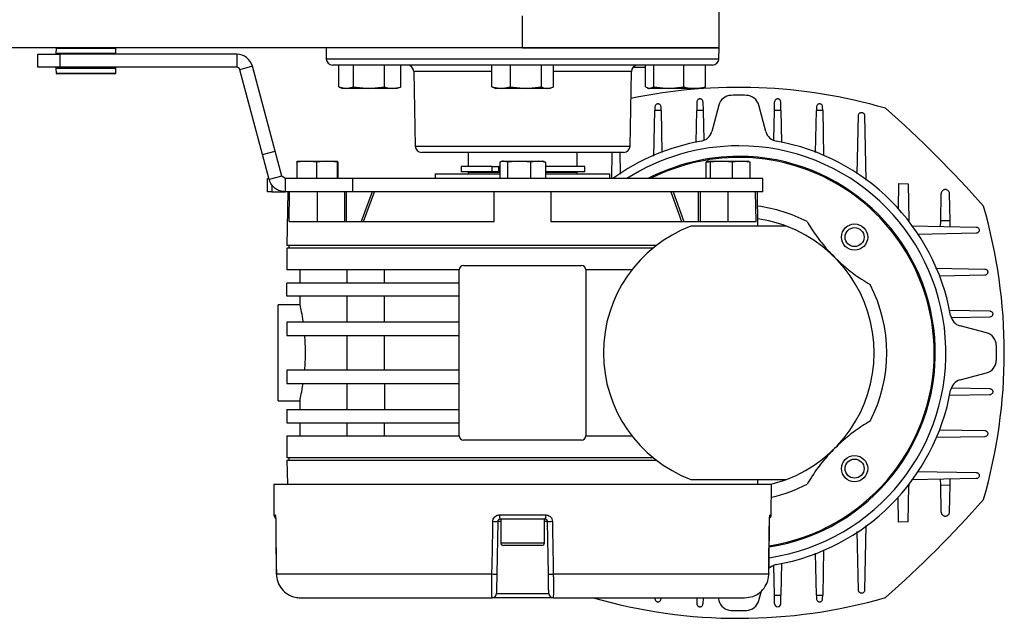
# Model space of a CAD drawing. Header units: millimetres. Extents: x 0 to 420, y 0 to 297.
# Tile 7 of 26: x 192 to 224, y 72 to 91. Entities that reach past the tile are written whole.
import ezdxf

# ---------------------------------------------------------------- set-up
doc = ezdxf.new("R2010")
doc.units = ezdxf.units.MM

msp = doc.modelspace()

# ---------------------------------------------------------------- linework, layer by layer
at = {"color": 7, "linetype": 'Continuous', "lineweight": 25}
for p, q in [((214.6573, 90.1941), (214.6573, 92.3375)), ((208.2269, 90.1941), (208.2269, 91.2358)), ((208.2269, 90.1941), (171.788, 90.1941)), ((192.3653, 89.551), (192.3653, 89.9797)), ((192.3653, 89.9797), (193.0798, 89.9797)), ((192.9606, 90.167), (192.9527, 90.017)), ((192.9527, 90.017), (194.9216, 90.017)), ((194.9137, 90.167), (192.9606, 90.167)), ((194.893, 89.9869), (192.9813, 89.9869)), ((193.0655, 89.9869), (193.0655, 89.9797)), ((193.0798, 89.9797), (193.0798, 89.551)), ((198.8723, 89.9797), (193.0798, 89.9797)), ((194.8088, 89.9797), (194.8088, 89.9869)), ((194.9216, 90.017), (194.9137, 90.167)), ((198.8723, 89.9797), (198.8723, 89.551)), ((201.7965, 90.1941), (201.8028, 89.8331)), ((208.2269, 90.1941), (214.6573, 90.1941)), ((214.6573, 90.1941), (208.2269, 90.1941)), ((214.651, 89.8331), (214.6573, 90.1941)), ((199.388, 89.584), (198.974, 89.473)), ((200.1319, 86.8077), (199.388, 89.584)), ((201.8028, 89.8331), (214.651, 89.8331)), ((208.2269, 89.6225), (202.0171, 89.6225)), ((202.2106, 88.9099), (202.2106, 89.6225)), ((202.69, 88.9099), (202.69, 89.6225)), ((203.7049, 88.9099), (203.7049, 89.6225)), ((204.2404, 88.9099), (204.2404, 89.6225)), ((207.2197, 88.9099), (207.2197, 89.6225)), ((207.835, 88.9099), (207.835, 89.6225)), ((214.4367, 89.6225), (208.2269, 89.6225)), ((208.8422, 88.9099), (208.8422, 89.6225)), ((209.2341, 88.9099), (209.2341, 89.6225)), ((212.2452, 88.9099), (212.2452, 89.6225)), ((212.5168, 88.9099), (212.5168, 89.6225)), ((213.4999, 88.9099), (213.4999, 89.6225)), ((214.2115, 88.9099), (214.2115, 89.6225)), ((193.0798, 89.551), (192.3653, 89.551)), ((192.9527, 89.5138), (192.9606, 89.3638)), ((194.7698, 89.5138), (192.9527, 89.5138)), ((192.9606, 89.3638), (194.7631, 89.3638)), ((192.9813, 89.5439), (194.7456, 89.5439)), ((194.8852, 89.3367), (192.9891, 89.3367)), ((193.0655, 89.551), (193.0655, 89.5439)), ((198.8723, 89.551), (193.0798, 89.551)), ((194.7456, 89.5439), (194.893, 89.5439)), ((194.7631, 89.3638), (194.9137, 89.3638)), ((194.9216, 89.5138), (194.7698, 89.5138)), ((194.8088, 89.5439), (194.8088, 89.551)), ((194.9137, 89.3638), (194.9216, 89.5138)), ((199.7179, 86.6967), (198.974, 89.473)), ((204.6681, 89.4119), (204.7107, 86.9751)), ((207.2197, 89.4119), (204.6681, 89.4119)), ((211.7857, 89.4119), (209.2341, 89.4119)), ((211.7432, 86.9751), (211.7857, 89.4119)), ((202.2106, 88.9099), (202.4503, 88.8604)), ((202.2269, 88.9038), (202.3461, 88.8604)), ((202.4503, 88.8604), (202.3461, 88.8604)), ((202.4503, 88.8604), (202.69, 88.9099)), ((203.1975, 88.8604), (202.4503, 88.8604)), ((202.69, 88.9099), (203.1975, 88.8604)), ((203.1975, 88.8604), (203.7049, 88.9099)), ((203.9727, 88.8604), (203.1975, 88.8604)), ((204.1049, 88.8604), (203.9727, 88.8604)), ((204.1049, 88.8604), (204.2241, 88.9038)), ((204.2404, 88.9099), (204.2232, 88.9063)), ((207.2197, 88.9099), (207.5274, 88.8604)), ((207.2737, 88.8873), (207.3476, 88.8604)), ((207.5274, 88.8604), (207.3476, 88.8604)), ((207.5274, 88.8604), (207.835, 88.9099)), ((208.3386, 88.8604), (207.5274, 88.8604)), ((207.835, 88.9099), (208.3386, 88.8604)), ((208.3386, 88.8604), (208.8422, 88.9099)), ((209.0382, 88.8604), (208.3386, 88.8604)), ((209.1063, 88.8604), (209.0382, 88.8604)), ((209.1063, 88.8604), (209.1802, 88.8873)), ((212.2452, 88.9099), (212.381, 88.8604)), ((212.312, 88.8738), (212.349, 88.8604)), ((212.381, 88.8604), (212.349, 88.8604)), ((212.381, 88.8604), (212.5168, 88.9099)), ((213.0083, 88.8604), (212.381, 88.8604)), ((212.5168, 88.9099), (213.0083, 88.8604)), ((213.0083, 88.8604), (213.4999, 88.9099)), ((213.8557, 88.8604), (213.0083, 88.8604)), ((214.1077, 88.8604), (213.8557, 88.8604)), ((214.1077, 88.8604), (214.1447, 88.8738)), ((214.2115, 88.9099), (214.1409, 88.8842)), ((213.9286, 88.4182), (213.923, 88.1364)), ((214.1286, 88.4182), (214.1341, 88.1364)), ((214.6479, 88.3152), (214.4153, 87.4471)), ((216.1855, 87.4471), (215.9528, 88.3152)), ((216.4666, 88.1364), (216.4721, 88.4182)), ((216.6777, 88.1364), (216.6722, 88.4182)), ((212.5252, 86.6474), (212.5544, 88.1364)), ((212.5567, 88.2554), (212.5544, 88.1364)), ((212.7591, 88.1364), (212.5544, 88.1364)), ((212.7591, 88.1364), (212.7568, 88.2554)), ((212.7591, 88.1364), (212.786, 86.7664)), ((213.9025, 87.0899), (213.923, 88.1364)), ((214.1341, 88.1364), (213.923, 88.1364)), ((214.1341, 88.1364), (214.1532, 87.1634)), ((216.4476, 87.1664), (216.4666, 88.1364)), ((216.6777, 88.1364), (216.4666, 88.1364)), ((216.6777, 88.1364), (216.698, 87.1017)), ((217.8148, 86.7685), (217.8416, 88.1364)), ((217.844, 88.2554), (217.8416, 88.1364)), ((218.0463, 88.1364), (217.8416, 88.1364)), ((218.0463, 88.1364), (218.044, 88.2554)), ((218.0463, 88.1364), (218.0753, 86.6607)), ((219.1782, 86.0599), (219.2158, 87.9746)), ((219.4158, 87.9746), (219.4575, 85.8533)), ((199.7179, 86.6967), (200.1319, 86.8077)), ((199.9383, 85.8742), (199.7179, 86.6967)), ((200.3523, 85.9852), (200.1319, 86.8077)), ((204.7107, 86.9751), (211.7432, 86.9751)), ((208.2269, 86.7645), (204.925, 86.7645)), ((206.4407, 86.7645), (206.4407, 86.3073)), ((211.5289, 86.7645), (208.2269, 86.7645)), ((210.0131, 86.3073), (210.0131, 86.7645)), ((211.1443, 85.9071), (211.1612, 86.7645)), ((211.4087, 86.7645), (211.4228, 86.0491)), ((201.1626, 86.4787), (200.8392, 86.4416)), ((200.8392, 86.4416), (200.8392, 85.9071)), ((200.8512, 86.4787), (200.8509, 86.4786)), ((200.8515, 86.4787), (201.1626, 86.4787)), ((201.486, 86.4416), (201.1626, 86.4787)), ((201.1626, 86.4787), (201.8218, 86.4787)), ((201.8218, 86.4787), (201.486, 86.4416)), ((201.486, 86.4416), (201.486, 85.9071)), ((202.1575, 86.4416), (201.8218, 86.4787)), ((201.8218, 86.4787), (202.1699, 86.4787)), ((202.1575, 86.4416), (202.1575, 85.9071)), ((202.1706, 86.4786), (202.1703, 86.4787)), ((202.1823, 86.4416), (202.1823, 85.9071)), ((207.4771, 86.4416), (207.4771, 85.9071)), ((207.5674, 86.4787), (207.5254, 86.4635)), ((207.5674, 86.4787), (207.6069, 86.4787)), ((207.6069, 86.4787), (208.1115, 86.4787)), ((208.1115, 86.4787), (207.7366, 86.4416)), ((207.7366, 86.4416), (207.7366, 85.9071)), ((208.4864, 86.4416), (208.1115, 86.4787)), ((208.1115, 86.4787), (208.7316, 86.4787)), ((208.7316, 86.4787), (208.4864, 86.4416)), ((208.4864, 86.4416), (208.4864, 85.9071)), ((208.9767, 86.4416), (208.7316, 86.4787)), ((208.7316, 86.4787), (208.8864, 86.4787)), ((208.9284, 86.4635), (208.8864, 86.4787)), ((208.9767, 86.4416), (208.9767, 85.9071)), ((214.2239, 86.4416), (214.5122, 86.4787)), ((214.2239, 86.4416), (214.2239, 85.9071)), ((214.2836, 86.4787), (214.2717, 86.4744)), ((214.2953, 86.4787), (214.7262, 86.4787)), ((214.7262, 86.4787), (214.3666, 86.4416)), ((214.3666, 86.4416), (214.3666, 85.9071)), ((215.0858, 86.4416), (214.7262, 86.4787)), ((214.7262, 86.4787), (215.3741, 86.4787)), ((215.3741, 86.4787), (215.0858, 86.4416)), ((215.0858, 86.4416), (215.0858, 85.9071)), ((215.6623, 86.4416), (215.3741, 86.4787)), ((215.3741, 86.4787), (215.6015, 86.4787)), ((215.6145, 86.4744), (215.6026, 86.4787)), ((215.6623, 86.4416), (215.6623, 85.9071)), ((205.369, 86.0643), (205.369, 85.9071)), ((205.369, 86.0643), (207.4771, 86.0643)), ((206.2144, 86.3073), (206.2144, 86.1358)), ((207.2361, 86.3073), (206.2144, 86.3073)), ((207.2361, 86.1358), (206.2144, 86.1358)), ((206.5193, 86.1143), (206.4407, 86.1115)), ((206.4407, 86.1115), (206.4407, 86.0643)), ((207.4771, 86.1115), (206.4407, 86.1115)), ((206.5193, 86.1358), (206.5193, 86.1143)), ((206.5193, 86.1143), (207.4771, 86.1143)), ((207.2361, 86.1358), (207.2361, 86.3073)), ((207.2361, 86.3073), (207.4451, 86.3073)), ((207.4451, 86.1358), (207.2361, 86.1358)), ((207.4451, 86.3073), (207.4451, 86.1358)), ((207.4485, 86.3073), (207.4451, 86.3073)), ((207.4485, 86.1358), (207.4451, 86.1358)), ((207.4485, 86.1358), (207.4485, 86.3073)), ((207.4771, 86.3073), (207.4485, 86.3073)), ((207.4771, 86.1358), (207.4485, 86.1358)), ((210.2629, 86.3073), (208.9767, 86.3073)), ((210.2629, 86.1358), (208.9767, 86.1358)), ((208.9767, 86.1143), (209.9345, 86.1143)), ((210.0131, 86.1115), (208.9767, 86.1115)), ((208.9767, 86.0643), (211.0849, 86.0643)), ((209.9345, 86.1143), (209.9345, 86.1358)), ((210.0131, 86.1115), (209.9345, 86.1143)), ((210.0131, 86.0643), (210.0131, 86.1115)), ((210.2629, 86.1358), (210.2629, 86.3073)), ((211.0849, 85.9071), (211.0849, 86.0643)), ((199.8824, 85.4785), (199.8824, 85.9071)), ((199.8824, 85.9071), (199.9294, 85.9071)), ((200.3523, 85.9852), (199.9383, 85.8742)), ((200.0253, 85.6995), (200.0253, 85.4785)), ((200.454, 85.9071), (200.3523, 85.9852)), ((200.454, 85.9071), (200.454, 85.4785)), ((202.6695, 85.9071), (200.454, 85.9071)), ((202.6695, 85.4785), (202.6695, 85.9071)), ((216.0863, 85.9071), (202.6695, 85.9071)), ((216.0863, 85.4785), (216.0863, 85.9071)), ((220.5312, 85.7452), (220.5152, 84.9315)), ((220.5312, 85.7452), (220.8441, 85.7391)), ((220.8441, 85.7391), (220.8674, 84.5523)), ((200.0253, 85.4785), (199.8824, 85.4785)), ((200.0253, 85.4785), (200.454, 85.4785)), ((202.6695, 85.4785), (200.454, 85.4785)), ((200.5462, 85.4785), (200.5155, 83.7208)), ((200.5855, 84.5068), (200.6025, 85.4785)), ((201.5107, 84.5068), (201.5107, 85.4785)), ((202.4008, 85.4785), (202.4008, 84.5068)), ((202.4693, 84.5068), (202.4693, 85.4785)), ((216.0863, 85.4785), (202.6695, 85.4785)), ((203.3006, 85.4785), (202.9464, 84.5068)), ((203.0224, 84.5068), (203.3766, 85.4785)), ((203.3766, 85.4785), (203.3766, 85.4785)), ((207.2981, 84.5068), (207.2981, 85.4785)), ((209.1558, 85.4785), (209.1558, 84.5068)), ((213.0773, 85.4785), (213.4315, 84.5068)), ((213.1532, 85.4785), (213.5074, 84.5068)), ((213.9845, 84.5068), (213.9845, 85.4785)), ((214.053, 84.5068), (214.053, 85.4785)), ((214.9431, 85.4785), (214.9431, 84.5068)), ((215.8684, 84.5068), (215.8513, 85.4785)), ((215.9274, 84.3496), (215.9077, 85.4785)), ((221.9063, 84.5319), (221.9237, 85.4171)), ((222.2126, 84.5259), (222.1951, 85.4171)), ((200.5855, 84.5068), (207.2981, 84.5068)), ((209.1558, 84.5068), (215.8684, 84.5068)), ((220.8348, 84.5529), (220.8674, 84.5523)), ((220.8674, 84.5523), (220.8683, 84.5099)), ((221.9026, 84.3439), (221.9063, 84.5319)), ((222.2126, 84.5259), (221.9063, 84.5319)), ((222.2163, 84.3377), (222.2126, 84.5259)), ((216.8657, 84.3496), (213.735, 84.3496)), ((220.9543, 84.3625), (223.0694, 84.321)), ((223.0694, 84.1209), (221.144, 84.0831)), ((200.5104, 83.6351), (200.5104, 82.9206)), ((212.4965, 83.6351), (200.5104, 83.6351)), ((212.6048, 83.7208), (200.5155, 83.7208)), ((200.5819, 83.7208), (200.5819, 83.6351)), ((202.7705, 82.9206), (200.5104, 82.9206)), ((200.9391, 82.9206), (200.9391, 82.4919)), ((202.4776, 82.9206), (202.4776, 82.4919)), ((206.1549, 82.9206), (202.7705, 82.9206)), ((203.7128, 82.4919), (203.7128, 82.9206)), ((206.1549, 77.4905), (206.1549, 82.9206)), ((206.2978, 83.0635), (208.2269, 83.0635)), ((208.2269, 83.0635), (210.156, 83.0635)), ((211.8001, 82.9206), (210.2989, 82.9206)), ((210.2989, 82.9206), (210.2989, 77.4905)), ((221.7423, 82.9807), (223.3502, 82.9491)), ((200.5104, 82.0632), (200.5104, 82.4919)), ((206.1549, 82.4919), (200.5104, 82.4919)), ((223.3502, 82.7491), (221.8612, 82.7199)), ((206.1549, 82.0632), (200.5104, 82.0632)), ((200.9391, 82.0632), (200.9391, 81.7564)), ((202.4776, 82.0632), (202.4776, 81.2058)), ((203.7128, 81.2058), (203.7128, 82.0632)), ((200.9436, 81.7774), (200.2246, 81.7774)), ((200.2246, 78.6337), (200.2246, 81.7774)), ((222.1848, 81.6034), (223.5131, 81.5773)), ((200.5104, 81.2058), (200.5104, 80.7771)), ((206.1549, 81.2058), (200.5104, 81.2058)), ((223.5131, 81.3773), (222.2582, 81.3527)), ((223.41, 80.858), (222.5419, 81.0906)), ((200.5104, 80.7771), (206.1549, 80.7771)), ((202.4776, 80.7771), (202.4776, 79.6339)), ((203.7128, 79.6339), (203.7128, 80.7771)), ((200.5104, 79.6339), (200.5104, 79.2052)), ((206.1549, 79.6339), (200.5104, 79.6339)), ((222.5419, 79.3204), (223.41, 79.553)), ((200.5104, 79.2052), (206.1549, 79.2052)), ((202.4776, 79.2052), (202.4776, 78.3479)), ((203.7128, 79.2052), (203.7128, 78.3479)), ((222.2612, 79.0583), (223.5131, 79.0337)), ((200.2246, 78.6337), (200.9436, 78.6337)), ((200.9391, 78.6546), (200.9391, 78.3479)), ((223.5131, 78.8337), (222.1965, 78.8079)), ((200.5104, 78.3479), (200.5104, 77.9192)), ((200.5104, 78.3479), (206.1549, 78.3479)), ((200.5104, 77.9192), (206.1549, 77.9192)), ((200.9391, 77.9192), (200.9391, 77.4905)), ((202.4776, 77.9192), (202.4776, 77.4905)), ((203.7128, 77.4905), (203.7128, 77.9192)), ((221.8633, 77.6911), (223.3502, 77.6619)), ((200.5104, 77.4905), (200.5104, 76.776)), ((200.5104, 77.4905), (202.7705, 77.4905)), ((202.7705, 77.4905), (206.1549, 77.4905)), ((208.2269, 77.3476), (206.2978, 77.3476)), ((210.156, 77.3476), (208.2269, 77.3476)), ((210.2989, 77.4905), (211.8001, 77.4905)), ((223.3502, 77.4619), (221.7555, 77.4306)), ((200.5104, 76.776), (212.4965, 76.776)), ((200.5155, 76.6902), (200.5292, 75.9043)), ((200.5155, 76.6902), (208.2269, 76.6902)), ((200.5819, 76.776), (200.5819, 76.6902)), ((208.2269, 76.6902), (212.6048, 76.6902)), ((213.735, 76.0615), (216.8657, 76.0615)), ((215.9246, 75.9043), (215.9274, 76.0615)), ((223.0694, 76.0901), (220.9481, 76.0484)), ((221.1547, 76.3277), (223.0694, 76.2901)), ((221.9063, 75.8792), (221.9026, 76.0672)), ((222.2126, 75.8852), (222.2163, 76.0733)), ((200.0818, 75.9043), (200.0905, 74.9028)), ((200.0818, 75.9043), (216.3721, 75.9043)), ((216.3634, 74.9028), (216.3721, 75.9043)), ((220.8674, 75.8588), (220.8348, 75.8581)), ((220.8441, 74.672), (220.8674, 75.8588)), ((220.8683, 75.9011), (220.8674, 75.8588)), ((221.9063, 75.8792), (222.2126, 75.8852)), ((221.9237, 74.994), (221.9063, 75.8792)), ((222.1951, 74.994), (222.2126, 75.8852)), ((220.5312, 74.6659), (220.5152, 75.4796)), ((200.0905, 74.9028), (200.1256, 74.9028)), ((207.4714, 74.9028), (208.9825, 74.9028)), ((208.9692, 74.7611), (207.4846, 74.7611)), ((207.5124, 74.7611), (207.5124, 73.9895)), ((208.9414, 73.9895), (208.9414, 74.7611)), ((216.3282, 74.9028), (216.3634, 74.9028)), ((200.1498, 74.6919), (200.1508, 74.6922)), ((207.4132, 74.6909), (207.3831, 72.9668)), ((207.5124, 74.6909), (207.4132, 74.6909)), ((209.0406, 74.6909), (208.9414, 74.6909)), ((209.0707, 72.9668), (209.0406, 74.6909)), ((216.303, 74.6922), (216.3041, 74.6919)), ((219.4573, 74.5516), (219.4158, 72.4365)), ((220.8441, 74.672), (220.5312, 74.6659)), ((219.2158, 72.4365), (219.178, 74.3619)), ((207.5124, 73.9895), (208.9414, 73.9895)), ((208.8557, 73.9037), (207.5982, 73.9037)), ((217.8416, 72.2747), (217.8147, 73.6447)), ((218.0756, 73.7636), (218.0463, 72.2747)), ((216.4666, 72.2747), (216.4475, 73.2477)), ((216.6982, 73.3211), (216.6777, 72.2747)), ((200.1686, 72.9677), (200.1697, 72.968)), ((200.1697, 72.968), (207.2226, 72.968)), ((209.2313, 72.968), (216.2841, 72.968)), ((216.2841, 72.968), (216.2852, 72.9677)), ((200.9615, 72.189), (207.2291, 72.189)), ((209.2247, 72.189), (207.2291, 72.189)), ((207.372, 72.3294), (209.0819, 72.3294)), ((209.2247, 72.189), (215.4924, 72.189)), ((212.5561, 72.189), (212.5567, 72.1557)), ((212.7568, 72.1557), (212.7574, 72.189)), ((213.9247, 72.189), (213.9286, 71.9928)), ((214.1324, 72.189), (214.1286, 71.9928)), ((214.6229, 72.189), (214.6479, 72.0959)), ((215.9528, 72.0959), (216.0398, 72.4203)), ((216.4666, 72.2747), (216.6777, 72.2747)), ((216.4721, 71.9928), (216.4666, 72.2747)), ((216.6722, 71.9928), (216.6777, 72.2747)), ((217.8416, 72.2747), (218.0463, 72.2747)), ((217.8416, 72.2747), (217.844, 72.1557)), ((218.044, 72.1557), (218.0463, 72.2747))]:
    msp.add_line(p, q, dxfattribs=at)
at = {"color": 7, "linetype": 'Continuous', "lineweight": 25, "flags": 128}
for points in [[(216.36, 75.9043), (216.7634, 76.0243), (216.8657, 76.0615)], [(200.1498, 74.6919), (200.1545, 74.2604), (200.1686, 72.9677)], [(200.1508, 74.6922), (200.1539, 74.4064), (200.1665, 73.2635), (200.1697, 72.968)], [(207.2226, 72.968), (207.2276, 73.2538), (207.248, 74.3967), (207.2532, 74.6922)], [(209.2006, 74.6922), (209.2057, 74.4064), (209.226, 73.2635), (209.2313, 72.968)], [(216.2841, 72.968), (216.2873, 73.2538), (216.2998, 74.3967), (216.303, 74.6922)], [(216.2852, 72.9677), (216.2899, 73.3984), (216.3041, 74.6919)]]:
    msp.add_lwpolyline(points, dxfattribs=at)
at = {"color": 7, "linetype": 'Continuous', "lineweight": 25}
for centre, radius in [((219.0895, 83.9947), 0.4287), ((219.0895, 83.9947), 0.3108), ((219.0895, 76.4164), 0.4287), ((219.0895, 76.4164), 0.3108)]:
    msp.add_circle(centre, radius, dxfattribs=at)
for centre, radius, start, end in [((192.9813, 90.0155), 0.0286, 177, 270), ((192.9891, 90.1655), 0.0286, 90, 177), ((194.8852, 90.1655), 0.0286, 3, 90), ((194.893, 90.0155), 0.0286, 270, 3), ((198.8723, 89.4458), 0.534, 15, 90), ((202.0171, 89.8368), 0.2143, 181, 270), ((204.4538, 89.4081), 0.2143, 1, 90), ((212, 89.4081), 0.2143, 90, 179), ((214.4367, 89.8368), 0.2143, 270, 359), ((192.9813, 89.5153), 0.0286, 90, 183), ((192.9891, 89.3653), 0.0286, 183, 270), ((194.8852, 89.3653), 0.0286, 270, 357), ((194.893, 89.5153), 0.0286, 357, 90), ((198.8723, 89.4458), 0.1053, 15, 90), ((215.3004, 71.6317), 17.262, 73.86023, 101.80014), ((215.062, 88.2043), 0.4287, 91.70716, 165), ((215.3004, 80.2055), 8.431, 88.29284, 91.70716), ((215.5388, 88.2043), 0.4287, 15, 88.29284), ((196.4126, 61.3177), 35.8388, 41.3696, 48.6304), ((214.0012, 87.558), 0.4287, 280.02068, 345), ((216.5995, 87.558), 0.4287, 195, 259.97932), ((215.3004, 80.2055), 7.0377, 100.02068, 125.88919), ((215.3004, 80.2055), 7.0377, 10.02068, 79.97932), ((204.925, 86.9789), 0.2143, 181, 270), ((211.5289, 86.9789), 0.2143, 270, 359), ((215.3004, 80.2055), 6.7768, 90, 122.71775), ((215.3004, 80.2055), 6.7768, 278.43719, 90), ((215.3004, 80.2055), 6.4304, 90, 117.54268), ((215.3004, 80.2055), 6.3947, 0, 116.92246), ((215.3004, 80.2055), 6.4304, 278.91071, 90), ((215.3004, 80.2055), 4.8423, 62.4959, 82.69729), ((206.7265, 80.2055), 17.262, 343.86023, 16.13977), ((215.3004, 80.2055), 4.4298, 69.30646, 81.91788), ((215.3004, 80.2055), 4.4298, 110.69354, 249.30646), ((215.3004, 80.2055), 4.4298, 290.69354, 69.30646), ((206.2978, 82.9206), 0.1429, 90, 180), ((210.156, 82.9206), 0.1429, 0, 90), ((215.3004, 80.2055), 4.8423, 332.4959, 27.5041), ((222.6529, 81.5047), 0.4287, 190.02068, 255), ((223.2991, 80.4439), 0.4287, 1.70716, 75), ((215.3004, 80.2055), 8.431, 358.29284, 1.70716), ((215.3004, 80.2055), 6.3947, 278.98814, 0), ((223.2991, 79.9671), 0.4287, 285, 358.29284), ((222.6529, 78.9063), 0.4287, 105, 169.97932), ((215.3004, 80.2055), 7.0377, 280.02068, 349.97932), ((206.2978, 77.4905), 0.1429, 180, 270), ((210.156, 77.4905), 0.1429, 270, 0), ((215.3004, 80.2055), 4.8423, 282.74223, 297.5041), ((196.4126, 99.0933), 35.8388, 311.3696, 318.6304), ((200.2334, 74.904), 0.1429, 180.5, 231.38881), ((200.269, 74.904), 0.1434, 180.49127, 206.89869), ((207.8616, 74.8679), 0.3918, 174.88967, 195.81329), ((208.5923, 74.8679), 0.3918, 344.18671, 5.11033), ((216.2205, 74.904), 0.1429, 308.88246, 359.5), ((216.1848, 74.904), 0.1434, 335.30899, 359.50792), ((207.3629, 78.5004), 3.8098, 268.35034, 270.75653), ((209.0909, 78.5004), 3.8098, 269.24347, 271.64966), ((207.5982, 73.9895), 0.0857, 180, 270), ((208.8557, 73.9895), 0.0857, 270, 0), ((216.5995, 72.853), 0.4287, 100.02068, 137.51782), ((207.3324, 76.7676), 3.8011, 268.34488, 270.76518), ((209.1215, 76.7676), 3.8011, 269.23482, 271.65512), ((207.2291, 72.3319), 0.1429, 270, 359), ((209.2247, 72.3319), 0.1429, 181, 270), ((215.3004, 88.7794), 17.262, 253.96491, 286.13977), ((215.062, 72.2068), 0.4287, 195, 268.29284), ((215.5388, 72.2068), 0.4287, 271.70716, 345), ((216.5721, 71.9948), 0.1, 181.12503, 358.87497), ((215.3004, 80.2055), 8.431, 268.29284, 271.70716)]:
    msp.add_arc(centre, radius, start, end, dxfattribs=at)
for points, knots in [([(211.8443, 89.551), (211.8809, 89.551), (211.9691, 89.551), (212.1059, 89.551), (212.2103, 89.551), (212.2419, 89.551), (212.2452, 89.551)], [0, 0, 0, 0, 0.2493688, 0.6022953, 0.9574846, 1, 1, 1, 1]), ([(203.7049, 88.9099), (203.7231, 88.9038), (203.8115, 88.8742), (203.9014, 88.8665), (203.9727, 88.8604)], [0, 0, 0, 0, 0.2061857, 1, 1, 1, 1]), ([(203.9727, 88.8604), (204.0577, 88.869), (204.1475, 88.878), (204.2357, 88.9083), (204.2404, 88.9099)], [0, 0, 0, 0, 0.9470257, 1, 1, 1, 1]), ([(207.2757, 88.8892), (207.2704, 88.8902), (207.2516, 88.8934), (207.233, 88.903), (207.2197, 88.9099)], [0, 0, 0, 0, 0.2822213, 1, 1, 1, 1]), ([(208.8422, 88.9099), (208.8555, 88.9038), (208.9202, 88.8742), (208.986, 88.8665), (209.0382, 88.8604)], [0, 0, 0, 0, 0.2061857, 1, 1, 1, 1]), ([(209.0382, 88.8604), (209.1004, 88.869), (209.1661, 88.878), (209.2307, 88.9083), (209.2341, 88.9099)], [0, 0, 0, 0, 0.9470257, 1, 1, 1, 1]), ([(213.4999, 88.9099), (213.5241, 88.9038), (213.6416, 88.8742), (213.7609, 88.8665), (213.8557, 88.8604)], [0, 0, 0, 0, 0.2061857, 1, 1, 1, 1]), ([(213.8557, 88.8604), (213.9686, 88.869), (214.0879, 88.878), (214.2052, 88.9083), (214.2115, 88.9099)], [0, 0, 0, 0, 0.9470257, 1, 1, 1, 1]), ([(212.7568, 88.2554), (212.7551, 88.2681), (212.752, 88.2926), (212.7332, 88.3202), (212.7127, 88.3372), (212.6953, 88.3464), (212.6765, 88.3521), (212.6568, 88.3541), (212.6371, 88.3521), (212.6182, 88.3464), (212.6009, 88.3372), (212.5803, 88.3202), (212.5615, 88.2926), (212.5584, 88.2681), (212.5567, 88.2554)], [0, 0, 0, 0, 0.1435826, 0.2766789, 0.3375083, 0.3945102, 0.4484974, 0.4999997, 0.5514913, 0.6054892, 0.6622852, 0.7233211, 0.8564174, 1, 1, 1, 1]), ([(214.1286, 88.4182), (214.127, 88.431), (214.1238, 88.4555), (214.105, 88.4831), (214.0845, 88.5), (214.0671, 88.5093), (214.0483, 88.515), (214.0286, 88.517), (214.0089, 88.515), (213.99, 88.5093), (213.9727, 88.5), (213.9521, 88.4831), (213.9333, 88.4555), (213.9302, 88.431), (213.9286, 88.4182)], [0, 0, 0, 0, 0.1435826, 0.2766789, 0.3375083, 0.3945102, 0.4485003, 0.4999997, 0.5514942, 0.6054892, 0.6622852, 0.7233211, 0.8564174, 1, 1, 1, 1]), ([(216.6722, 88.4182), (216.6705, 88.431), (216.6674, 88.4555), (216.6486, 88.4831), (216.6281, 88.5), (216.6107, 88.5093), (216.5918, 88.515), (216.5721, 88.517), (216.5524, 88.515), (216.5336, 88.5093), (216.5163, 88.5), (216.4957, 88.4831), (216.4769, 88.4555), (216.4738, 88.431), (216.4721, 88.4182)], [0, 0, 0, 0, 0.1435826, 0.2766789, 0.3375083, 0.3945102, 0.4485003, 0.4999997, 0.5514942, 0.6054892, 0.6622852, 0.7233211, 0.8564174, 1, 1, 1, 1]), ([(218.044, 88.2554), (218.0424, 88.2681), (218.0392, 88.2926), (218.0204, 88.3202), (217.9999, 88.3372), (217.9825, 88.3464), (217.9637, 88.3521), (217.944, 88.3541), (217.9243, 88.3521), (217.9054, 88.3464), (217.8881, 88.3372), (217.8675, 88.3202), (217.8487, 88.2926), (217.8456, 88.2681), (217.844, 88.2554)], [0, 0, 0, 0, 0.1435826, 0.2766789, 0.3375083, 0.3945102, 0.4484974, 0.4999997, 0.5514913, 0.6054892, 0.6622852, 0.7233211, 0.8564174, 1, 1, 1, 1]), ([(219.2158, 87.9746), (219.2172, 87.986), (219.2199, 88.009), (219.2384, 88.0389), (219.2652, 88.0612), (219.298, 88.0731), (219.3326, 88.0732), (219.3648, 88.062), (219.3912, 88.0411), (219.4093, 88.0129), (219.4152, 87.9893), (219.4157, 87.9765), (219.4158, 87.9746)], [0, 0, 0, 0, 0.1120015, 0.2239803, 0.336314, 0.4475692, 0.5566441, 0.6634572, 0.7689145, 0.8744392, 0.9813822, 1, 1, 1, 1]), ([(200.8392, 86.4416), (200.8394, 86.4428), (200.8435, 86.4655), (200.8476, 86.4723), (200.8515, 86.4787)], [0, 0, 0, 0, 0.0529743, 1, 1, 1, 1]), ([(202.1699, 86.4787), (202.166, 86.4723), (202.1618, 86.4655), (202.1577, 86.4428), (202.1575, 86.4416)], [0, 0, 0, 0, 0.9470257, 1, 1, 1, 1]), ([(202.1823, 86.4416), (202.1814, 86.4462), (202.1774, 86.4684), (202.1732, 86.4741), (202.1699, 86.4787)], [0, 0, 0, 0, 0.2061857, 1, 1, 1, 1]), ([(207.6069, 86.4787), (207.5723, 86.4741), (207.5288, 86.4684), (207.4859, 86.4462), (207.4771, 86.4416)], [0, 0, 0, 0, 0.7938143, 1, 1, 1, 1]), ([(207.7366, 86.4416), (207.7344, 86.4428), (207.6916, 86.4655), (207.6481, 86.4723), (207.6069, 86.4787)], [0, 0, 0, 0, 0.0529743, 1, 1, 1, 1]), ([(208.9268, 86.4569), (208.9413, 86.4545), (208.958, 86.4517), (208.9745, 86.4428), (208.9767, 86.4416)], [0, 0, 0, 0, 0.8623747, 1, 1, 1, 1]), ([(214.2953, 86.4787), (214.2763, 86.4741), (214.2523, 86.4684), (214.2288, 86.4462), (214.2239, 86.4416)], [0, 0, 0, 0, 0.7938143, 1, 1, 1, 1]), ([(214.3666, 86.4416), (214.3654, 86.4428), (214.3419, 86.4655), (214.3179, 86.4723), (214.2953, 86.4787)], [0, 0, 0, 0, 0.0529743, 1, 1, 1, 1]), ([(215.591, 86.4787), (215.6136, 86.4723), (215.6375, 86.4655), (215.6611, 86.4428), (215.6623, 86.4416)], [0, 0, 0, 0, 0.9470257, 1, 1, 1, 1]), ([(222.1951, 85.4171), (222.1928, 85.4345), (222.1883, 85.4691), (222.1571, 85.5133), (222.1197, 85.5383), (222.0858, 85.5485), (222.0594, 85.551), (222.033, 85.5485), (221.9991, 85.5383), (221.9617, 85.5133), (221.9306, 85.4692), (221.926, 85.4345), (221.9237, 85.4171)], [0, 0, 0, 0, 0.1283356, 0.2544993, 0.3777284, 0.4387095, 0.499598, 0.5603431, 0.6215845, 0.7450968, 0.8715416, 1, 1, 1, 1]), ([(217.5366, 84.5006), (217.5836, 84.4223), (217.6782, 84.2649), (217.8395, 84.0307), (218.0141, 83.8019), (218.2054, 83.5733), (218.3543, 83.4191), (218.4327, 83.3379)], [0, 0, 0, 0, 0.2184984, 0.4394875, 0.6166466, 0.7980647, 1, 1, 1, 1]), ([(223.0694, 84.321), (223.0806, 84.3196), (223.103, 84.317), (223.1327, 84.2992), (223.1549, 84.2733), (223.1672, 84.2418), (223.1685, 84.2083), (223.159, 84.1761), (223.1392, 84.1485), (223.1111, 84.1288), (223.0861, 84.1217), (223.072, 84.1211), (223.0694, 84.1209)], [0, 0, 0, 0, 0.108956, 0.2179819, 0.3253129, 0.4309864, 0.5363406, 0.6427987, 0.7513303, 0.8620826, 0.9742575, 1, 1, 1, 1]), ([(218.4327, 83.3379), (218.4952, 83.2771), (218.6222, 83.1534), (218.8381, 82.9666), (219.0727, 82.7828), (219.334, 82.5996), (219.5035, 82.4973), (219.5954, 82.4418)], [0, 0, 0, 0, 0.1560557, 0.3173313, 0.5277833, 0.7439913, 1, 1, 1, 1]), ([(223.3502, 82.9491), (223.3615, 82.9478), (223.384, 82.9451), (223.4139, 82.9271), (223.436, 82.901), (223.4481, 82.8692), (223.4492, 82.8356), (223.4393, 82.8035), (223.4195, 82.7762), (223.3914, 82.7568), (223.3667, 82.7498), (223.3528, 82.7492), (223.3502, 82.7491)], [0, 0, 0, 0, 0.1100306, 0.2201287, 0.3285101, 0.43481, 0.5401324, 0.6459365, 0.7534549, 0.8632429, 0.9749291, 1, 1, 1, 1]), ([(200.9436, 81.7564), (200.9425, 81.7618), (200.9385, 81.7807), (200.9703, 81.6314), (201.0117, 81.407), (201.0356, 81.2412), (201.0407, 81.2058)], [0, 0, 0, 0, 0.1480175, 0.5212437, 0.8979046, 1, 1, 1, 1]), ([(223.5131, 81.5773), (223.5244, 81.576), (223.5471, 81.5733), (223.5771, 81.555), (223.5992, 81.5286), (223.6112, 81.4966), (223.6119, 81.4628), (223.6018, 81.4309), (223.5817, 81.4039), (223.5537, 81.3847), (223.5292, 81.378), (223.5155, 81.3774), (223.5131, 81.3773)], [0, 0, 0, 0, 0.1110068, 0.22207133, 0.33157666, 0.43876059, 0.5443701, 0.6497765, 0.75638289, 0.86510512, 0.97601863, 1, 1, 1, 1]), ([(201.0878, 80.7771), (201.0941, 80.6862), (201.1069, 80.501), (201.1125, 80.2091), (201.1071, 79.9137), (201.0943, 79.7283), (201.0878, 79.6339)], [0, 0, 0, 0, 0.2454914, 0.4999998, 0.7454638, 1, 1, 1, 1]), ([(200.9436, 78.6546), (200.9425, 78.6493), (200.9385, 78.6304), (200.9703, 78.7797), (201.0117, 79.0041), (201.0356, 79.1699), (201.0407, 79.2052)], [0, 0, 0, 0, 0.1480175, 0.5212437, 0.8979046, 1, 1, 1, 1]), ([(223.5131, 79.0337), (223.5245, 79.0324), (223.5474, 79.0296), (223.5775, 79.0111), (223.5997, 78.9844), (223.6115, 78.9518), (223.6117, 78.9177), (223.601, 78.8858), (223.5805, 78.8592), (223.5525, 78.8407), (223.5285, 78.8344), (223.5152, 78.8338), (223.5131, 78.8337)], [0, 0, 0, 0, 0.1121459, 0.2243152, 0.3356776, 0.4449017, 0.5518399, 0.657349, 0.7628356, 0.8696688, 0.9786768, 1, 1, 1, 1]), ([(219.5954, 77.9693), (219.5171, 77.9222), (219.3597, 77.8276), (219.1255, 77.6664), (218.8967, 77.4918), (218.6681, 77.3005), (218.5139, 77.1516), (218.4327, 77.0732)], [0, 0, 0, 0, 0.21849835, 0.43948746, 0.61664665, 0.79806469, 1, 1, 1, 1]), ([(223.3502, 77.6619), (223.3617, 77.6605), (223.3846, 77.6578), (223.4146, 77.6393), (223.4369, 77.6125), (223.4487, 77.5797), (223.4488, 77.5454), (223.4378, 77.5133), (223.4171, 77.4869), (223.389, 77.4686), (223.3653, 77.4625), (223.3522, 77.462), (223.3502, 77.4619)], [0, 0, 0, 0, 0.1122558, 0.2245119, 0.3365318, 0.4468534, 0.5548191, 0.6608463, 0.7661545, 0.8722024, 0.9801273, 1, 1, 1, 1]), ([(218.4327, 77.0732), (218.3719, 77.0107), (218.2482, 76.8837), (218.0614, 76.6678), (217.8776, 76.4332), (217.6944, 76.1719), (217.5921, 76.0024), (217.5366, 75.9105)], [0, 0, 0, 0, 0.15605566, 0.31733127, 0.52778332, 0.74399133, 1, 1, 1, 1]), ([(223.0694, 76.2901), (223.0809, 76.2887), (223.1038, 76.286), (223.1338, 76.2675), (223.1561, 76.2407), (223.1679, 76.2079), (223.168, 76.1733), (223.1568, 76.1411), (223.1359, 76.1147), (223.1077, 76.0966), (223.0842, 76.0907), (223.0713, 76.0902), (223.0694, 76.0901)], [0, 0, 0, 0, 0.1120015, 0.2239803, 0.336314, 0.4475692, 0.5566441, 0.6634572, 0.7689145, 0.8744392, 0.9813822, 1, 1, 1, 1]), ([(200.1256, 74.9028), (200.128, 74.9004), (200.1328, 74.8956), (200.1402, 74.8585), (200.1463, 74.8037), (200.1499, 74.7445), (200.1506, 74.7063), (200.1508, 74.6922)], [0, 0, 0, 0, 0.220255, 0.4397128, 0.6578657, 0.873873, 1, 1, 1, 1]), ([(200.138, 74.8513), (200.1379, 74.8514), (200.1379, 74.8517), (200.1395, 74.8441), (200.1422, 74.8255), (200.146, 74.7881), (200.149, 74.7406), (200.1493, 74.7058), (200.1495, 74.6918)], [0, 0, 0, 0, 0.0452361, 0.1536369, 0.3188219, 0.5417927, 0.8157587, 1, 1, 1, 1]), ([(207.2532, 74.6922), (207.2561, 74.7161), (207.2617, 74.7642), (207.3002, 74.8275), (207.3561, 74.875), (207.4167, 74.8994), (207.4562, 74.9019), (207.4714, 74.9028)], [0, 0, 0, 0, 0.2137542, 0.4283047, 0.6450109, 0.8642235, 1, 1, 1, 1]), ([(207.4846, 74.7611), (207.4797, 74.7608), (207.4667, 74.76), (207.4469, 74.7519), (207.4287, 74.7361), (207.416, 74.715), (207.4141, 74.6989), (207.4132, 74.6909)], [0, 0, 0, 0, 0.1361772, 0.3569301, 0.5748254, 0.7887906, 1, 1, 1, 1]), ([(209.0406, 74.6909), (209.0403, 74.6956), (209.0393, 74.7084), (209.031, 74.7282), (209.0148, 74.7464), (208.9934, 74.7587), (208.9773, 74.7603), (208.9692, 74.7611)], [0, 0, 0, 0, 0.1244564, 0.33899, 0.5577468, 0.7788159, 1, 1, 1, 1]), ([(208.9825, 74.9028), (209.0071, 74.9004), (209.0563, 74.8956), (209.1218, 74.8585), (209.1712, 74.8037), (209.1965, 74.7445), (209.1995, 74.7063), (209.2006, 74.6922)], [0, 0, 0, 0, 0.220255, 0.4397128, 0.6578657, 0.873873, 1, 1, 1, 1]), ([(216.303, 74.6922), (216.3036, 74.7161), (216.3047, 74.7642), (216.3098, 74.8275), (216.3165, 74.875), (216.323, 74.8994), (216.3268, 74.9019), (216.3282, 74.9028)], [0, 0, 0, 0, 0.2137542, 0.4283047, 0.6450109, 0.8642235, 1, 1, 1, 1]), ([(216.3042, 74.6919), (216.3042, 74.6948), (216.3042, 74.72), (216.3063, 74.7672), (216.3105, 74.8173), (216.3141, 74.8433), (216.3161, 74.8523), (216.3159, 74.8513), (216.3158, 74.8512)], [0, 0, 0, 0, 0.0390257, 0.3344974, 0.630821, 0.8381334, 0.9684101, 1, 1, 1, 1]), ([(221.9237, 74.994), (221.926, 74.9765), (221.9306, 74.9419), (221.9617, 74.8977), (221.9991, 74.8728), (222.033, 74.8626), (222.0594, 74.8601), (222.0858, 74.8626), (222.1197, 74.8728), (222.1571, 74.8977), (222.1883, 74.9419), (222.1928, 74.9765), (222.1951, 74.994)], [0, 0, 0, 0, 0.1284584, 0.2549032, 0.3784155, 0.4394831, 0.5004019, 0.5611168, 0.6222716, 0.7455007, 0.8716644, 1, 1, 1, 1]), ([(200.1697, 72.968), (200.1793, 72.8802), (200.1985, 72.7045), (200.3358, 72.4712), (200.5364, 72.2951), (200.7578, 72.2021), (200.9039, 72.1927), (200.9615, 72.189)], [0, 0, 0, 0, 0.2142119, 0.4282413, 0.6430284, 0.8593519, 1, 1, 1, 1]), ([(207.2291, 72.189), (207.2271, 72.1978), (207.223, 72.2154), (207.2196, 72.3531), (207.2187, 72.5552), (207.22, 72.7736), (207.2219, 72.915), (207.2226, 72.968)], [0, 0, 0, 0, 0.2181439, 0.4364435, 0.6541601, 0.8703819, 1, 1, 1, 1]), ([(207.3831, 72.9668), (207.3824, 72.9234), (207.3803, 72.8077), (207.3772, 72.629), (207.3743, 72.4636), (207.3724, 72.351), (207.3721, 72.3366), (207.372, 72.3294)], [0, 0, 0, 0, 0.1294239, 0.3454219, 0.5631024, 0.7815642, 1, 1, 1, 1]), ([(209.0819, 72.3294), (209.0818, 72.3324), (209.0817, 72.3401), (209.0803, 72.4161), (209.0778, 72.5602), (209.0745, 72.7511), (209.072, 72.8949), (209.0707, 72.9668)], [0, 0, 0, 0, 0.1408434, 0.3573866, 0.5722146, 0.7860897, 1, 1, 1, 1]), ([(209.2313, 72.968), (209.2324, 72.8802), (209.2345, 72.7045), (209.2351, 72.4712), (209.2332, 72.2951), (209.2295, 72.2021), (209.2261, 72.1927), (209.2247, 72.189)], [0, 0, 0, 0, 0.2142119, 0.4282413, 0.6430284, 0.8593519, 1, 1, 1, 1]), ([(215.4924, 72.189), (215.5819, 72.1978), (215.7611, 72.2154), (215.9997, 72.3531), (216.1788, 72.5552), (216.2702, 72.7736), (216.2803, 72.915), (216.2841, 72.968)], [0, 0, 0, 0, 0.2181439, 0.4364435, 0.6541601, 0.8703819, 1, 1, 1, 1]), ([(219.4158, 72.4365), (219.4145, 72.4253), (219.4118, 72.4029), (219.394, 72.3732), (219.3682, 72.351), (219.3367, 72.3387), (219.3032, 72.3374), (219.271, 72.3469), (219.2433, 72.3667), (219.2236, 72.3948), (219.2165, 72.4198), (219.2159, 72.4338), (219.2158, 72.4365)], [0, 0, 0, 0, 0.108956, 0.2179819, 0.3253129, 0.4309864, 0.5363406, 0.6427987, 0.7513303, 0.8620826, 0.9742575, 1, 1, 1, 1]), ([(212.5567, 72.1557), (212.5584, 72.143), (212.5615, 72.1184), (212.5803, 72.0908), (212.6008, 72.0739), (212.6182, 72.0647), (212.6371, 72.0589), (212.6567, 72.057), (212.6765, 72.0589), (212.6953, 72.0647), (212.7126, 72.0739), (212.7332, 72.0908), (212.752, 72.1184), (212.7551, 72.143), (212.7568, 72.1557)], [0, 0, 0, 0, 0.1435826, 0.2766789, 0.3375083, 0.3945102, 0.4484974, 0.4999997, 0.5514913, 0.6054892, 0.6622852, 0.7233211, 0.8564174, 1, 1, 1, 1]), ([(213.9286, 71.9928), (213.9302, 71.9801), (213.9333, 71.9556), (213.9521, 71.928), (213.9727, 71.911), (213.99, 71.9018), (214.0089, 71.8961), (214.0286, 71.8941), (214.0483, 71.8961), (214.0671, 71.9018), (214.0845, 71.911), (214.105, 71.9279), (214.1238, 71.9556), (214.127, 71.9801), (214.1286, 71.9928)], [0, 0, 0, 0, 0.1435826, 0.2766789, 0.3375083, 0.3945102, 0.4484974, 0.4999997, 0.5514913, 0.6054892, 0.6622852, 0.7233211, 0.8564174, 1, 1, 1, 1]), ([(217.844, 72.1557), (217.8456, 72.143), (217.8487, 72.1184), (217.8675, 72.0908), (217.8881, 72.0739), (217.9054, 72.0647), (217.9243, 72.0589), (217.944, 72.057), (217.9637, 72.0589), (217.9825, 72.0647), (217.9999, 72.0739), (218.0204, 72.0908), (218.0392, 72.1184), (218.0424, 72.143), (218.044, 72.1557)], [0, 0, 0, 0, 0.1435826, 0.2766789, 0.3375083, 0.3945102, 0.4484974, 0.4999997, 0.5514913, 0.6054892, 0.6622852, 0.7233211, 0.8564174, 1, 1, 1, 1])]:
    msp.add_open_spline(points, degree=3, knots=knots, dxfattribs=at)
msp.add_open_spline([(200.454, 85.4785), (200.3957, 85.484), (200.2791, 85.4951), (200.1238, 85.582), (199.9996, 85.7096), (199.9587, 85.8193), (199.9383, 85.8742)], degree=3, dxfattribs=at)

doc.saveas('drawing.dxf')
